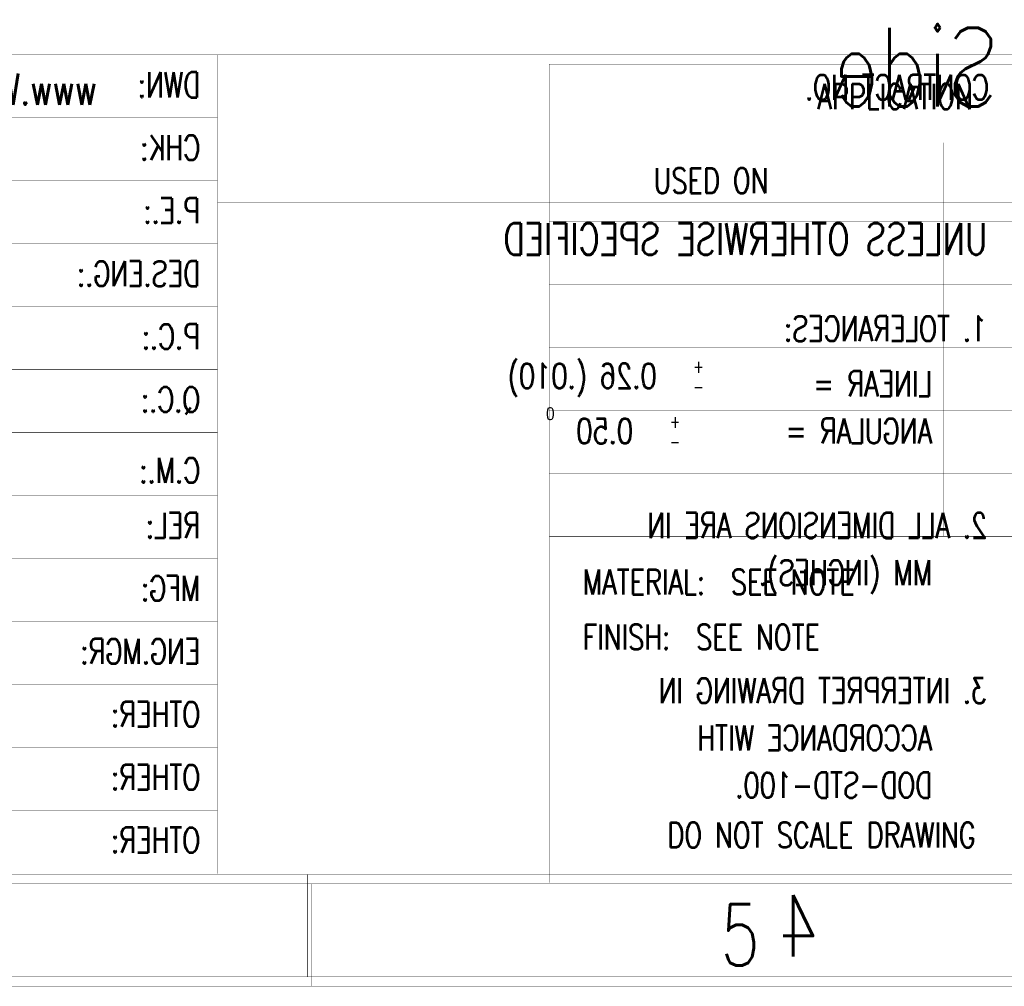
# Model space of a CAD drawing. Extents: x -4.8 to 11.7, y -3.6 to 8.1.
# Tile 5 of 53: x 0.7 to 3, y -2.6 to -0.3. Entities that reach past the tile are written whole.
import ezdxf
from ezdxf.enums import TextEntityAlignment as Align

# ---------------------------------------------------------------- set-up
doc = ezdxf.new("R2010")
doc.units = 0
for name, color, linetype in [('2D_LINE_129', 2, 'CONTINUOUS'), ('2D_LINE_130', 106, 'CONTINUOUS'), ('TEXT_129', 2, 'CONTINUOUS'), ('TEXT_130', 106, 'CONTINUOUS')]:
    doc.layers.add(name, color=color, linetype=linetype)
doc.styles.add('W0$00075', font='simplex', dxfattribs={"width": 0.75})
doc.styles.add('W0$001', font='simplex', dxfattribs={"width": 0.75})

# ---------------------------------------------------------------- blocks, each defined once
blk = doc.blocks.new('SMOOTH_0$001')
at = {"const_width": 0.0005}
blk.add_lwpolyline([(-0.00025, 0, 1), (0.00025, 0, 1)], format="xyb", close=True, dxfattribs=at)
blk = doc.blocks.new('DRAWING_89')
at = {"layer": '2D_LINE_130', "const_width": 0.001}
for points in [[(15.9061, -0.4699), (-0.5924, -0.4699), (-0.5924, 10.2056), (15.9061, 10.2056)], [(15.6787, -0.2272), (-0.3346, -0.2272), (-0.3346, 9.963), (15.6787, 9.963)]]:
    blk.add_lwpolyline(points, close=True, dxfattribs=at)
for points in [[(9.1542, 1.7188), (-0.3363, 1.7188)], [(5.3805, -0.2242), (5.3805, 1.7188)], [(5.3805, 1.5693), (3.5122, 1.5693)], [(5.3805, 1.4198), (3.5122, 1.4198)], [(7.286, 1.3682), (5.3805, 1.3682)], [(5.3805, 1.2704), (3.5122, 1.2704)], [(5.3805, 1.1209), (3.5122, 1.1209)], [(5.3805, 0.9715), (3.5122, 0.9715)], [(5.3805, 0.822), (3.5122, 0.822)], [(5.3805, 0.6726), (3.5122, 0.6726)], [(5.3805, 0.5231), (3.5122, 0.5231)], [(5.3805, 0.3736), (3.5122, 0.3736)], [(5.3805, 0.2242), (3.5122, 0.2242)], [(5.3805, 0.0747), (3.5122, 0.0747)], [(5.3805, -0.0747), (3.5122, -0.0747)], [(5.5946, -0.4699), (5.5946, -0.2272)]]:
    blk.add_lwpolyline(points, dxfattribs=at)
at = {"layer": '2D_LINE_130'}
for p in [(5.3805, 1.7188), (5.3805, 1.5693), (5.3805, 1.4198), (5.3805, 1.3682), (5.3805, 1.2704), (5.3805, 1.1209), (5.3805, 0.9715), (5.3805, 0.822), (5.3805, 0.6726), (5.3805, 0.5231), (5.3805, 0.3736), (5.3805, 0.2242), (5.3805, 0.0747), (5.3805, -0.0747), (5.3805, -0.2242), (5.5946, -0.2272), (5.5946, -0.4699)]:
    blk.add_blockref('SMOOTH_0$001', p, dxfattribs=at)
at = {"layer": 'TEXT_130', "style": 'W0$00075', "text_generation_flag": 2, "width": 0.75}
for s, height, p in [('www.WSTSCORP.com      7/14', 0.074732, (5.0947, 1.6003)), ('DWN:', 0.05978, (5.3393, 1.618)), ('CONTRACT NO.', 0.059783, (7.2114, 1.612)), ('CHK:', 0.05978, (5.3393, 1.4686)), ('P.E.:', 0.05978, (5.3393, 1.3191)), ('UNLESS OTHERWISE SPECIFIED', 0.074729, (7.2075, 1.2444)), ('DES.ENG.:', 0.05978, (5.3393, 1.1697)), ('1. TOLERANCES:', 0.059783, (7.2075, 1.0389)), ('P.C.:', 0.05978, (5.3393, 1.0202)), ('0.26 (.010)', 0.059783, (6.4228, 0.9268)), ('+', 0.0299, (6.5349, 0.9642)), ('LINEAR =', 0.05978, (7.0767, 0.9081)), ('Q.C.:', 0.05978, (5.3393, 0.8707)), ('-', 0.0299, (6.5349, 0.9158)), ('0', 0.0299, (6.1799, 0.8521)), ('0.50', 0.05978, (6.3668, 0.796)), ('+', 0.0299, (6.4789, 0.8334)), ('ANGULAR =', 0.05978, (7.0767, 0.796)), ('-', 0.0299, (6.4789, 0.785)), ('C.M.:', 0.05978, (5.3393, 0.7026)), ('REL:', 0.05978, (5.3393, 0.5718)), ('2. ALL DIMENSIONS ARE IN', 0.059783, (7.2075, 0.5718)), ('MM (INCHES).', 0.059783, (7.0767, 0.4597)), ('MFG:', 0.05978, (5.3393, 0.4224)), ('ENG.MGR:', 0.05978, (5.3393, 0.2729)), ('3. INTERPRET DRAWING IN', 0.059783, (7.2075, 0.1795)), ('OTHER:', 0.05978, (5.3393, 0.1235)), ('ACCORDANCE WITH', 0.059783, (7.0767, 0.0674)), ('OTHER:', 0.05978, (5.3393, -0.026)), ('DOD-STD-100.', 0.059783, (7.0767, -0.0447)), ('OTHER:', 0.05978, (5.3393, -0.1755)), ('4', 0.1456, (6.8077, -0.4213))]:
    blk.add_text(s, height=height, dxfattribs=at).set_placement(p)
blk = doc.blocks.new('DRAWING_94')
at = {"layer": '2D_LINE_129', "const_width": 0.001}
blk.add_lwpolyline([(0, 0), (16.4985, 0), (16.4985, 10.6755), (0, 10.6755)], close=True, dxfattribs=at)
blk = doc.blocks.new('DRAWING_96')
at = {"layer": '2D_LINE_129', "const_width": 0.001}
blk.add_lwpolyline([(0, 0), (9.4905, 0)], dxfattribs=at)
at = {"layer": '2D_LINE_129'}
blk.add_blockref('SMOOTH_0$001', (0, 0), dxfattribs=at)
blk = doc.blocks.new('DRAWING_117')
at = {"layer": '2D_LINE_129', "const_width": 0.001}
blk.add_lwpolyline([(0, 0), (16.0133, 0), (16.0133, 10.1903), (0, 10.1903)], close=True, dxfattribs=at)
blk = doc.blocks.new('DRAWING_131')
at = {"layer": '2D_LINE_129', "const_width": 0.001}
blk.add_lwpolyline([(0, 0), (0, 0.2426)], dxfattribs=at)
at = {"layer": '2D_LINE_129'}
for p in [(0, 0.2426), (0, 0)]:
    blk.add_blockref('SMOOTH_0$001', p, dxfattribs=at)
blk = doc.blocks.new('DRAWING_132')
at = {"layer": '2D_LINE_129', "const_width": 0.001}
blk.add_lwpolyline([(0, 0), (0, 1.9429)], dxfattribs=at)
at = {"layer": '2D_LINE_129'}
for p in [(0, 1.9429), (0, 0)]:
    blk.add_blockref('SMOOTH_0$001', p, dxfattribs=at)
blk = doc.blocks.new('DRAWING_133')
at = {"layer": '2D_LINE_129', "const_width": 0.001}
blk.add_lwpolyline([(0, 0), (1.8682, 0)], dxfattribs=at)
at = {"layer": '2D_LINE_129'}
for p in [(0, 0), (1.8682, 0)]:
    blk.add_blockref('SMOOTH_0$001', p, dxfattribs=at)
blk = doc.blocks.new('DRAWING_134')
at = {"layer": '2D_LINE_129', "const_width": 0.001}
blk.add_lwpolyline([(0, 0), (0, -0.9341)], dxfattribs=at)
at = {"layer": '2D_LINE_129'}
for p in [(0, 0), (0, -0.9341)]:
    blk.add_blockref('SMOOTH_0$001', p, dxfattribs=at)
blk = doc.blocks.new('DRAWING_135')
at = {"layer": '2D_LINE_129', "const_width": 0.001}
blk.add_lwpolyline([(0, 0), (1.8682, 0)], dxfattribs=at)
at = {"layer": '2D_LINE_129'}
for p in [(0, 0), (1.8682, 0)]:
    blk.add_blockref('SMOOTH_0$001', p, dxfattribs=at)
blk = doc.blocks.new('DRAWING_136')
at = {"layer": '2D_LINE_129', "const_width": 0.001}
blk.add_lwpolyline([(0, 0), (1.8682, 0)], dxfattribs=at)
at = {"layer": '2D_LINE_129'}
for p in [(0, 0), (1.8682, 0)]:
    blk.add_blockref('SMOOTH_0$001', p, dxfattribs=at)
blk = doc.blocks.new('DRAWING_137')
at = {"layer": '2D_LINE_129', "const_width": 0.001}
blk.add_lwpolyline([(0, 0), (1.8682, 0)], dxfattribs=at)
at = {"layer": '2D_LINE_129'}
for p in [(0, 0), (1.8682, 0)]:
    blk.add_blockref('SMOOTH_0$001', p, dxfattribs=at)
blk = doc.blocks.new('DRAWING_138')
at = {"layer": '2D_LINE_129', "const_width": 0.001}
blk.add_lwpolyline([(0, 0), (1.8682, 0)], dxfattribs=at)
at = {"layer": '2D_LINE_129'}
for p in [(0, 0), (1.8682, 0)]:
    blk.add_blockref('SMOOTH_0$001', p, dxfattribs=at)
blk = doc.blocks.new('DRAWING_139')
at = {"layer": '2D_LINE_129', "const_width": 0.001}
blk.add_lwpolyline([(0, 0), (1.8682, 0)], dxfattribs=at)
at = {"layer": '2D_LINE_129'}
for p in [(0, 0), (1.8682, 0)]:
    blk.add_blockref('SMOOTH_0$001', p, dxfattribs=at)

msp = doc.modelspace()

# ---------------------------------------------------------------- block references
for name, p in [('DRAWING_89', (-4.2394, -2.1304)), ('DRAWING_94', (-4.8225, -2.6223)), ('DRAWING_117', (-4.5951, -2.3796)), ('DRAWING_132', (1.9281, -2.3766)), ('DRAWING_96', (1.9294, -0.4337)), ('DRAWING_134', (2.8635, -0.6205)), ('DRAWING_135', (1.9294, -0.8073)), ('DRAWING_136', (1.9294, -0.9568)), ('DRAWING_137', (1.9294, -1.1062)), ('DRAWING_138', (1.9294, -1.2557)), ('DRAWING_139', (1.9294, -1.4051)), ('DRAWING_133', (1.9294, -1.5546)), ('DRAWING_131', (1.3644, -2.6223))]:
    msp.add_blockref(name, p)

# ---------------------------------------------------------------- texts
at = {"layer": 'TEXT_129', "style": 'W0$001', "width": 0.75}
for s, height, p in [('APPLICATION', 0.059783, (2.5645, -0.5404)), ('USED ON', 0.05978, (2.1761, -0.7399)), ('MATERIAL:  SEE NOTE', 0.059783, (2.0079, -1.6927)), ('FINISH:  SEE NOTE', 0.059783, (2.0079, -1.8234)), ('DO NOT SCALE DRAWING', 0.059783, (2.2087, -2.2935)), ('5', 0.1456, (2.3349, -2.5737))]:
    msp.add_text(s, height=height, dxfattribs=at).set_placement(p)
at = {"layer": 'TEXT_130', "style": 'W0$001', "text_generation_flag": 2, "width": 0.75}
msp.add_text('Secondary Side', height=0.186816, dxfattribs=at).set_placement((3.3306, -0.4404), align=Align.MIDDLE_CENTER)

doc.saveas('drawing.dxf')
